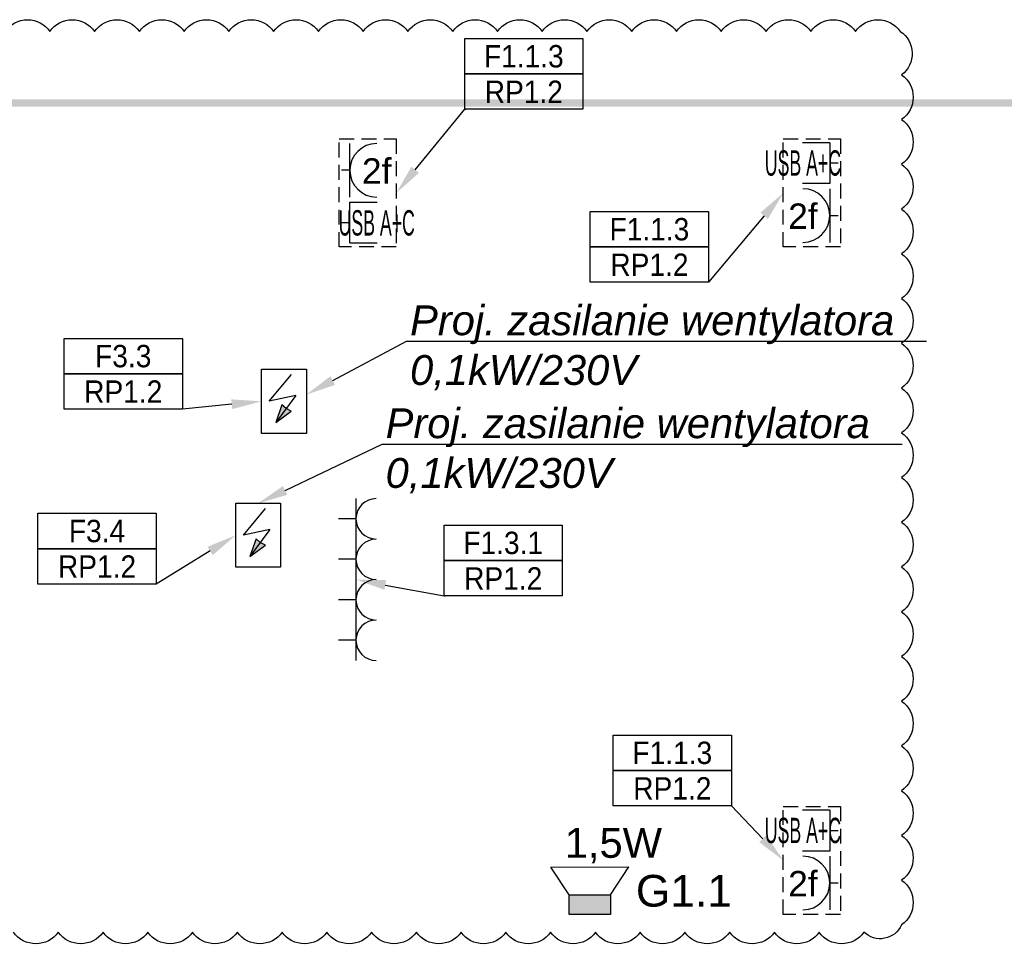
# Model space of a CAD drawing. Header units: millimetres. Extents: x 38232 to 48274, y 14703 to 20376.
# Tile 5 of 23: x 38829 to 39489, y 15696 to 16320. Entities that reach past the tile are written whole.
import ezdxf
from ezdxf import colors
from ezdxf.entities.mleader import LeaderData, LeaderLine
from ezdxf.enums import TextEntityAlignment as Align
from ezdxf.math import Vec2, Vec3

# ---------------------------------------------------------------- set-up
doc = ezdxf.new("R2010")
doc.units = ezdxf.units.MM
doc.linetypes.add('DASHED', pattern=[0.75, 0.5, -0.25])
for name, color, linetype in [('_IE_Adresy_Obwodów', 246, 'Continuous'), ('_IE_Gniazda_230V_IP20', 5, 'Continuous'), ('_IE_Opisy obwodów', 244, 'Continuous'), ('_IE_Punkty_Zasilania', 5, 'Continuous'), ('_IE_Radiowezel', 200, 'Continuous'), ('_IE_Radiowęzeł okablowanie', 190, 'Continuous'), ('_IE_REW01', 30, 'Continuous'), ('_IE_Strefy oddziaływania rozdzielnic elektrycznych', 240, 'Continuous'), ('_IE_Zestaw_PEL', 5, 'Continuous')]:
    doc.layers.add(name, color=color, linetype=linetype)
doc.styles.add('ARIAL', font='arial.ttf')
doc.styles.get("Standard").update_dxf_attribs({"font": 'ARIAL.TTF'})

# ---------------------------------------------------------------- blocks, each defined once
blk = doc.blocks.new('*U6573')
at = {"layer": '_IE_Gniazda_230V_IP20', "color": 5}
for p, q in [((-13.57, 13.57), (-13.57, -13.57)), ((-13.57, 0), (-25.33, 0))]:
    blk.add_line(p, q, dxfattribs=at)
blk.add_arc((0, 0), 13.57, 90, 270, dxfattribs=at)
at = {"layer": '_IE_Gniazda_230V_IP20', "color": 240, "style": 'ARIAL', "flags": 12}
for tag, p in [('IL', (0, 0)), ('WYS3', (59.06, 0.96))]:
    blk.add_attdef(tag, text='', height=17, dxfattribs=at).set_placement(p, align=Align.MIDDLE)
blk = doc.blocks.new('G$C06D19BF9')
at = {"layer": '_IE_Radiowezel'}
h = blk.add_hatch(color=256, dxfattribs=at)
h.dxf.hatch_style = 1
h.paths.add_polyline_path([(13.09, 13.85), (-0.02, 13.83), (0.02, -13.83), (13.13, -13.82)])
at = {"layer": '_IE_Radiowezel', "ltscale": 0.02}
for p, q in [((13.09, 13.85), (31.75, 26.18)), ((31.75, 26.18), (31.81, -26.1)), ((13.13, -13.82), (31.81, -26.1))]:
    blk.add_line(p, q, dxfattribs=at)
blk.add_lwpolyline([(13.09, 13.85), (13.13, -13.82), (0.02, -13.83), (-0.02, 13.83)], close=True, dxfattribs=at)
blk.add_lwpolyline([(13.09, 13.85), (13.13, -13.82)], dxfattribs=at)
blk = doc.blocks.new('_punkt_zasilania')
at = {"layer": '_IE_Punkty_Zasilania'}
blk.add_hatch(color=94, dxfattribs=at).paths.add_polyline_path([(9.55, 7.16), (20.02, 14.82), (16.48, 16.55), (13.76, 19.1)])
at = {"layer": '_IE_Punkty_Zasilania', "color": 5}
for p, q in [((0, 42.94), (30.1, 42.94)), ((0, 0), (0, 42.94)), ((30.1, 42.94), (30.1, 0)), ((30.1, 0), (0, 0))]:
    blk.add_line(p, q, dxfattribs=at)
at = {"layer": '_IE_Punkty_Zasilania', "color": 94}
for p, q in [((5.24, 21.47), (20.04, 39.55)), ((22.96, 25.32), (5.24, 21.47)), ((22.96, 25.32), (9.55, 7.16)), ((13.76, 19.1), (9.55, 7.16)), ((9.55, 7.16), (20.02, 14.82)), ((16.48, 16.55), (13.76, 19.1)), ((20.02, 14.82), (16.48, 16.55))]:
    blk.add_line(p, q, dxfattribs=at)
blk = doc.blocks.new('*U42561')
at = {"layer": '_IE_Zestaw_PEL', "color": 230, "linetype": 'DASHED', "ltscale": 20}
for p, q in [((-2.06, 72.48), (36.24, 72.48)), ((-2.06, 0), (-2.06, 72.48)), ((36.24, 72.48), (36.24, 0)), ((36.24, 0), (-2.06, 0))]:
    blk.add_line(p, q, dxfattribs=at)
at = {"layer": '_IE_Zestaw_PEL'}
for p, q in [((5.1, 33.39), (5.1, 69.39)), ((5.1, 51.39), (-0.54, 51.39)), ((5.1, 29.98), (23.47, 29.98)), ((5.1, 2.67), (5.1, 29.98)), ((5.1, 16.17), (-0.54, 16.17)), ((5.1, 2.67), (23.47, 2.67))]:
    blk.add_line(p, q, dxfattribs=at)
blk.add_arc((23.1, 51.39), 18, 90, 270, dxfattribs=at)
at = {"layer": '_IE_Zestaw_PEL', "color": 240, "style": 'ARIAL', "flags": 12}
for tag, p in [('G4', (23.1, 51.39)), ('L4', (23.1, 16.17))]:
    blk.add_attdef(tag, text='', height=17, dxfattribs=at).set_placement(p, align=Align.MIDDLE)
blk = doc.blocks.new('*U42562')
at = {"layer": '_IE_Zestaw_PEL', "color": 230, "linetype": 'DASHED', "ltscale": 20}
for p, q in [((-2.06, 72.48), (36.24, 72.48)), ((-2.06, 0), (-2.06, 72.48)), ((36.24, 72.48), (36.24, 0)), ((36.24, 0), (-2.06, 0))]:
    blk.add_line(p, q, dxfattribs=at)
at = {"layer": '_IE_Zestaw_PEL'}
for p, q in [((29.09, 69.81), (10.71, 69.81)), ((29.09, 69.81), (29.09, 42.51)), ((29.09, 56.31), (34.72, 56.31)), ((29.09, 42.51), (10.71, 42.51)), ((29.09, 39.09), (29.09, 3.09)), ((29.09, 21.09), (34.72, 21.09))]:
    blk.add_line(p, q, dxfattribs=at)
blk.add_arc((11.09, 21.09), 18, 270, 90, dxfattribs=at)
at = {"layer": '_IE_Zestaw_PEL', "color": 240, "style": 'ARIAL', "flags": 12}
for tag, p in [('L5', (11.09, 56.31)), ('G5', (11.09, 21.09))]:
    blk.add_attdef(tag, text='', height=17, dxfattribs=at).set_placement(p, align=Align.MIDDLE)
blk = doc.blocks.new('*U42465')
at = {"layer": '_IE_Adresy_Obwodów', "color": 7}
for points in [[(-792.5, 474.4), (0, 474.4), (0, 237.2), (-792.5, 237.2)], [(-792.5, 237.2), (0, 237.2), (0, 0), (-792.5, 0)]]:
    blk.add_lwpolyline(points, close=True, dxfattribs=at)
at = {"layer": '_IE_Adresy_Obwodów', "width": 0.9, "flags": 12}
for tag, p in [('ADRES', (-396.2, 355.8)), ('ROZDZ', (-396.2, 118.6))]:
    blk.add_attdef(tag, text='', height=150, dxfattribs=at).set_placement(p, align=Align.MIDDLE)
ml = blk.add_multileader_mtext('Standard')
ml.set_content(' ')
ml.set_leader_properties()
ml.build(insert=Vec2(0, 0))
ml.multileader.update_dxf_attribs({"arrow_head_size": 200})
ctx = ml.context
ctx.base_point, ctx.arrow_head_size, ctx.plane_origin = Vec3(-13.6, 0), 200, Vec3(553.5, 71.8)
ctx.text_align_type = 2
notes = []
notes.append((ctx, [(0, (1, 1, 0), (0, 0), (-1, 0), 8, [(0, [(530.2, 52.4), (0, 0)], 0, [])])]))
ctx.mtext.insert, ctx.mtext.alignment, ctx.mtext.flow_direction = Vec3(-10, 2), 3, 5
for ctx, leaders in notes:
    for number, flags, end, landing, length, lines in leaders:
        leader = LeaderData()
        leader.index, (leader.has_last_leader_line, leader.has_dogleg_vector, leader.attachment_direction) = number, flags
        leader.last_leader_point, leader.dogleg_vector, leader.dogleg_length = Vec3(end), Vec3(landing), length
        for number, points, colour, breaks in lines:
            line = LeaderLine()
            line.index, line.vertices, line.color, line.breaks = number, Vec3.list(points), colors.encode_raw_color(colour), breaks
            leader.lines.append(line)
        ctx.leaders.append(leader)
blk = doc.blocks.new('*U36159')
at = {"layer": '_IE_Adresy_Obwodów', "color": 7}
for points in [[(-792.5, 474.4), (0, 474.4), (0, 237.2), (-792.5, 237.2)], [(-792.5, 237.2), (0, 237.2), (0, 0), (-792.5, 0)]]:
    blk.add_lwpolyline(points, close=True, dxfattribs=at)
at = {"layer": '_IE_Adresy_Obwodów', "width": 0.9, "flags": 12}
for tag, p in [('ADRES', (-396.2, 355.8)), ('ROZDZ', (-396.2, 118.6))]:
    blk.add_attdef(tag, text='', height=150, dxfattribs=at).set_placement(p, align=Align.MIDDLE)
ml = blk.add_multileader_mtext('Standard')
ml.set_content(' ')
ml.set_leader_properties()
ml.build(insert=Vec2(0, 0))
ml.multileader.update_dxf_attribs({"arrow_head_size": 200})
ctx = ml.context
ctx.base_point, ctx.arrow_head_size, ctx.plane_origin = Vec3(-13.6, 0), 200, Vec3(553.5, 71.8)
ctx.text_align_type = 2
notes = []
notes.append((ctx, [(0, (1, 1, 0), (0, 0), (-1, 0), 8, [(0, [(533.3, 326.9), (0, 0)], 0, [])])]))
ctx.mtext.insert, ctx.mtext.alignment, ctx.mtext.flow_direction = Vec3(-10, 2), 3, 5
for ctx, leaders in notes:
    for number, flags, end, landing, length, lines in leaders:
        leader = LeaderData()
        leader.index, (leader.has_last_leader_line, leader.has_dogleg_vector, leader.attachment_direction) = number, flags
        leader.last_leader_point, leader.dogleg_vector, leader.dogleg_length = Vec3(end), Vec3(landing), length
        for number, points, colour, breaks in lines:
            line = LeaderLine()
            line.index, line.vertices, line.color, line.breaks = number, Vec3.list(points), colors.encode_raw_color(colour), breaks
            leader.lines.append(line)
        ctx.leaders.append(leader)
blk = doc.blocks.new('*U42470')
at = {"layer": '_IE_Adresy_Obwodów', "color": 7}
for points in [[(-792.5, 474.4), (0, 474.4), (0, 237.2), (-792.5, 237.2)], [(-792.5, 237.2), (0, 237.2), (0, 0), (-792.5, 0)]]:
    blk.add_lwpolyline(points, close=True, dxfattribs=at)
at = {"layer": '_IE_Adresy_Obwodów', "width": 0.9, "flags": 12}
for tag, p in [('ADRES', (-396.2, 355.8)), ('ROZDZ', (-396.2, 118.6))]:
    blk.add_attdef(tag, text='', height=150, dxfattribs=at).set_placement(p, align=Align.MIDDLE)
ml = blk.add_multileader_mtext('Standard')
ml.set_content(' ')
ml.set_leader_properties()
ml.build(insert=Vec2(0, 0))
ml.multileader.update_dxf_attribs({"arrow_head_size": 200})
ctx = ml.context
ctx.base_point, ctx.arrow_head_size, ctx.plane_origin = Vec3(-13.6, 0), 200, Vec3(553.5, 71.8)
ctx.text_align_type = 2
notes = []
notes.append((ctx, [(0, (1, 1, 0), (0, 0), (-1, 0), 8, [(0, [(501.4, 598.9), (0, 0)], 0, [])])]))
ctx.mtext.insert, ctx.mtext.alignment, ctx.mtext.flow_direction = Vec3(-10, 2), 3, 5
for ctx, leaders in notes:
    for number, flags, end, landing, length, lines in leaders:
        leader = LeaderData()
        leader.index, (leader.has_last_leader_line, leader.has_dogleg_vector, leader.attachment_direction) = number, flags
        leader.last_leader_point, leader.dogleg_vector, leader.dogleg_length = Vec3(end), Vec3(landing), length
        for number, points, colour, breaks in lines:
            line = LeaderLine()
            line.index, line.vertices, line.color, line.breaks = number, Vec3.list(points), colors.encode_raw_color(colour), breaks
            leader.lines.append(line)
        ctx.leaders.append(leader)
blk = doc.blocks.new('*U36949')
at = {"layer": '_IE_Adresy_Obwodów', "color": 7}
for points in [[(-792.5, 474.4), (0, 474.4), (0, 237.2), (-792.5, 237.2)], [(-792.5, 237.2), (0, 237.2), (0, 0), (-792.5, 0)]]:
    blk.add_lwpolyline(points, close=True, dxfattribs=at)
at = {"layer": '_IE_Adresy_Obwodów', "width": 0.9, "flags": 12}
for tag, p in [('ADRES', (-396.2, 355.8)), ('ROZDZ', (-396.2, 118.6))]:
    blk.add_attdef(tag, text='', height=150, dxfattribs=at).set_placement(p, align=Align.MIDDLE)
ml = blk.add_multileader_mtext('Standard')
ml.set_content(' ')
ml.set_leader_properties()
ml.build(insert=Vec2(0, 0))
ml.multileader.update_dxf_attribs({"arrow_head_size": 200})
ctx = ml.context
ctx.base_point, ctx.arrow_head_size, ctx.plane_origin = Vec3(-784.5, 0), 200, Vec3(-1345.9, 71.8)
notes = []
notes.append((ctx, [(0, (1, 1, 0), (-792.5, 0), (1, 0), 8, [(0, [(-1250.6, -560.6), (-792.5, 0)], 0, [])])]))
ctx.mtext.insert, ctx.mtext.flow_direction = Vec3(-782.5, 2), 5
for ctx, leaders in notes:
    for number, flags, end, landing, length, lines in leaders:
        leader = LeaderData()
        leader.index, (leader.has_last_leader_line, leader.has_dogleg_vector, leader.attachment_direction) = number, flags
        leader.last_leader_point, leader.dogleg_vector, leader.dogleg_length = Vec3(end), Vec3(landing), length
        for number, points, colour, breaks in lines:
            line = LeaderLine()
            line.index, line.vertices, line.color, line.breaks = number, Vec3.list(points), colors.encode_raw_color(colour), breaks
            leader.lines.append(line)
        ctx.leaders.append(leader)
blk = doc.blocks.new('*U42816')
at = {"layer": '_IE_Adresy_Obwodów', "color": 7}
for points in [[(-792.5, 474.4), (0, 474.4), (0, 237.2), (-792.5, 237.2)], [(-792.5, 237.2), (0, 237.2), (0, 0), (-792.5, 0)]]:
    blk.add_lwpolyline(points, close=True, dxfattribs=at)
at = {"layer": '_IE_Adresy_Obwodów', "width": 0.9, "flags": 12}
for tag, p in [('ADRES', (-396.2, 355.8)), ('ROZDZ', (-396.2, 118.6))]:
    blk.add_attdef(tag, text='', height=150, dxfattribs=at).set_placement(p, align=Align.MIDDLE)
ml = blk.add_multileader_mtext('Standard')
ml.set_content(' ')
ml.set_leader_properties()
ml.build(insert=Vec2(0, 0))
ml.multileader.update_dxf_attribs({"arrow_head_size": 200})
ctx = ml.context
ctx.base_point, ctx.arrow_head_size, ctx.plane_origin = Vec3(-784.5, 0), 200, Vec3(-1345.9, 71.8)
notes = []
notes.append((ctx, [(0, (1, 1, 0), (-792.5, 0), (1, 0), 8, [(0, [(-1383, 109.8), (-792.5, 0)], 0, [])])]))
ctx.mtext.insert, ctx.mtext.flow_direction = Vec3(-782.5, 2), 5
for ctx, leaders in notes:
    for number, flags, end, landing, length, lines in leaders:
        leader = LeaderData()
        leader.index, (leader.has_last_leader_line, leader.has_dogleg_vector, leader.attachment_direction) = number, flags
        leader.last_leader_point, leader.dogleg_vector, leader.dogleg_length = Vec3(end), Vec3(landing), length
        for number, points, colour, breaks in lines:
            line = LeaderLine()
            line.index, line.vertices, line.color, line.breaks = number, Vec3.list(points), colors.encode_raw_color(colour), breaks
            leader.lines.append(line)
        ctx.leaders.append(leader)
blk = doc.blocks.new('*U42596')
at = {"layer": '_IE_Adresy_Obwodów', "color": 7}
for points in [[(-792.5, 474.4), (0, 474.4), (0, 237.2), (-792.5, 237.2)], [(-792.5, 237.2), (0, 237.2), (0, 0), (-792.5, 0)]]:
    blk.add_lwpolyline(points, close=True, dxfattribs=at)
at = {"layer": '_IE_Adresy_Obwodów', "width": 0.9, "flags": 12}
for tag, p in [('ADRES', (-396.2, 355.8)), ('ROZDZ', (-396.2, 118.6))]:
    blk.add_attdef(tag, text='', height=150, dxfattribs=at).set_placement(p, align=Align.MIDDLE)
ml = blk.add_multileader_mtext('Standard')
ml.set_content(' ')
ml.set_leader_properties()
ml.build(insert=Vec2(0, 0))
ml.multileader.update_dxf_attribs({"arrow_head_size": 200})
ctx = ml.context
ctx.base_point, ctx.arrow_head_size, ctx.plane_origin = Vec3(-13.6, 0), 200, Vec3(553.5, 71.8)
ctx.text_align_type = 2
notes = []
notes.append((ctx, [(0, (1, 1, 0), (0, 0), (-1, 0), 8, [(0, [(347.8, -365.5), (0, 0)], 0, [])])]))
ctx.mtext.insert, ctx.mtext.alignment, ctx.mtext.flow_direction = Vec3(-10, 2), 3, 5
for ctx, leaders in notes:
    for number, flags, end, landing, length, lines in leaders:
        leader = LeaderData()
        leader.index, (leader.has_last_leader_line, leader.has_dogleg_vector, leader.attachment_direction) = number, flags
        leader.last_leader_point, leader.dogleg_vector, leader.dogleg_length = Vec3(end), Vec3(landing), length
        for number, points, colour, breaks in lines:
            line = LeaderLine()
            line.index, line.vertices, line.color, line.breaks = number, Vec3.list(points), colors.encode_raw_color(colour), breaks
            leader.lines.append(line)
        ctx.leaders.append(leader)

msp = doc.modelspace()

# ---------------------------------------------------------------- linework, layer by layer
at = {"layer": '_IE_REW01'}
msp.add_lwpolyline([(38819.39, 16311.9, -0.5206), (38849.39, 16311.9, -0.5206), (38879.39, 16311.9, -0.5206), (38909.39, 16311.9, -0.5206), (38939.39, 16311.9, -0.5206), (38969.39, 16311.9, -0.5206), (38999.39, 16311.9, -0.5206), (39029.39, 16311.9, -0.5206), (39059.39, 16311.9, -0.5206), (39089.39, 16311.9, -0.5206), (39119.39, 16311.9, -0.5206), (39149.39, 16311.9, -0.5206), (39179.39, 16311.9, -0.5206), (39209.39, 16311.9, -0.5206), (39239.39, 16311.9, -0.5206), (39269.39, 16311.9, -0.5206), (39299.39, 16311.9, -0.5206), (39329.39, 16311.9, -0.5206), (39359.39, 16311.9, -0.5206), (39389.39, 16311.9, -0.5206), (39419.39, 16311.9, -0.5206), (39420.24, 16282.76, -0.5206), (39420.24, 16252.76, -0.5206), (39420.24, 16222.76, -0.5206), (39420.24, 16192.76, -0.5206), (39420.24, 16162.76, -0.5206), (39420.24, 16132.76, -0.5206), (39420.24, 16102.76, -0.5206), (39420.24, 16072.76, -0.5206), (39420.24, 16042.76, -0.5206), (39420.24, 16012.76, -0.5206), (39420.24, 15982.76, -0.5206), (39420.24, 15952.76, -0.5206), (39420.24, 15922.76, -0.5206), (39420.24, 15892.76, -0.5206), (39420.24, 15862.76, -0.5206), (39420.24, 15832.76, -0.5206), (39420.24, 15802.76, -0.5206), (39420.24, 15772.76, -0.5206), (39420.24, 15742.76, -0.5206), (39420.24, 15712.76, -0.5206), (39395.05, 15707.95, -0.5206), (39365.05, 15707.95, -0.5206), (39335.05, 15707.95, -0.5206), (39305.05, 15707.95, -0.5206), (39275.05, 15707.95, -0.5206), (39245.05, 15707.95, -0.5206), (39215.05, 15707.95, -0.5206), (39185.05, 15707.95, -0.5206), (39155.05, 15707.95, -0.5206), (39125.05, 15707.95, -0.5206), (39095.05, 15707.95, -0.5206), (39065.05, 15707.95, -0.5206), (39035.05, 15707.95, -0.5206), (39005.05, 15707.95, -0.5206), (38975.05, 15707.95, -0.5206), (38945.05, 15707.95, -0.5206), (38915.05, 15707.95, -0.5206), (38885.05, 15707.95, -0.5206), (38855.05, 15707.95, -0.5206), (38825.05, 15707.95, -0.5206)], format="xyb", dxfattribs=at)
at = {"layer": '_IE_Strefy oddziaływania rozdzielnic elektrycznych', "linetype": 'DASHED', "ltscale": 10, "const_width": 5}
msp.add_lwpolyline([(38272.3, 16263.81), (44122.3, 16263.81), (44122.3, 14740.81), (38272.3, 14740.81)], close=True, dxfattribs=at)

# ---------------------------------------------------------------- block references
at = {"rotation": 90}
msp.add_blockref('G$C06D19BF9', (39211.3, 15719.81), dxfattribs=at)
at = {"layer": '_IE_Adresy_Obwodów', "xscale": 0.1, "yscale": 0.1, "zscale": 0.1}
for name, p, values in [('*U36949', (39206.67, 16259.63), {'ADRES': 'F1.1.3', 'ROZDZ': 'RP1.2'}), ('*U42470', (39290.86, 16143.67), {'ADRES': 'F1.1.3', 'ROZDZ': 'RP1.2'}), ('*U42465', (38938.19, 16058.6), {'ADRES': 'F3.3', 'ROZDZ': 'RP1.2'}), ('*U36159', (38920.61, 15941.32), {'ADRES': 'F3.4', 'ROZDZ': 'RP1.2'}), ('*U42816', (39192.86, 15933.36), {'ADRES': 'F1.3.1', 'ROZDZ': 'RP1.2'}), ('*U42596', (39306.21, 15792.6), {'ADRES': 'F1.1.3', 'ROZDZ': 'RP1.2'})]:
    msp.add_blockref(name, p, dxfattribs=at).add_auto_attribs(values)
at = {"layer": '_IE_Gniazda_230V_IP20'}
for p in [(39068.13, 15985.05), (39068.13, 15957.91), (39068.13, 15930.77), (39068.13, 15903.62)]:
    msp.add_blockref('*U6573', p, dxfattribs=at)
at = {"layer": '_IE_Punkty_Zasilania'}
for p in [(38991.2, 16042.37), (38973.94, 15952.54)]:
    msp.add_blockref('_punkt_zasilania', p, dxfattribs=at)
at = {"layer": '_IE_Zestaw_PEL'}
ref = msp.add_blockref('*U42561', (39045.36, 16167.32), dxfattribs=at)
ref.add_attrib('L4', 'USB A+C', dxfattribs={"color": 240, "height": 17, "style": 'ARIAL', "width": 0.5, "flags": 12}).set_placement((39068.46, 16183.5), align=Align.MIDDLE)
ref.add_attrib('G4', '2f', dxfattribs={"color": 240, "height": 17, "style": 'ARIAL', "flags": 12}).set_placement((39068.46, 16218.72), align=Align.MIDDLE)
ref = msp.add_blockref('*U42562', (39343.06, 16167.32), dxfattribs=at)
ref.add_attrib('L5', 'USB A+C', dxfattribs={"color": 240, "height": 17, "style": 'ARIAL', "width": 0.5, "flags": 12}).set_placement((39354.14, 16223.64), align=Align.MIDDLE)
ref.add_attrib('G5', '2f', dxfattribs={"color": 240, "height": 17, "style": 'ARIAL', "flags": 12}).set_placement((39354.14, 16188.42), align=Align.MIDDLE)
ref = msp.add_blockref('*U42562', (39343.06, 15719.81), dxfattribs=at)
ref.add_attrib('L5', 'USB A+C', dxfattribs={"color": 240, "height": 17, "style": 'ARIAL', "width": 0.5, "flags": 12}).set_placement((39354.14, 15776.12), align=Align.MIDDLE)
ref.add_attrib('G5', '2f', dxfattribs={"color": 240, "height": 17, "style": 'ARIAL', "flags": 12}).set_placement((39354.14, 15740.9), align=Align.MIDDLE)

# ---------------------------------------------------------------- texts
at = {"layer": '_IE_Radiowezel', "insert": (39194.51, 15777.79), "char_height": 20, "width": 103.8917, "attachment_point": 1, "style": 'ARIAL'}
msp.add_mtext('1,5W', dxfattribs=at)
at = {"layer": '_IE_Radiowęzeł okablowanie', "insert": (39242.18, 15746.3), "char_height": 17, "width": 908.1112, "attachment_point": 1}
msp.add_mtext('{\\H1.25x;G1.1}', dxfattribs=at)

# ---------------------------------------------------------------- leaders
at = {"layer": '_IE_Opisy obwodów'}
ml = msp.add_multileader_mtext('Standard', dxfattribs=at)
ml.set_content('{\\fArial|b0|i1|c238|p34;Proj. zasilanie wentylatora \\P0,1kW/230V}', color=256)
ml.set_leader_properties()
ml.build(insert=Vec2(0, 0))
ml.multileader.update_dxf_attribs({"text_left_attachment_type": 6, "text_right_attachment_type": 6, "dogleg_length": 0.36, "arrow_head_size": 20})
ctx = ml.context
ctx.base_point, ctx.char_height, ctx.arrow_head_size, ctx.plane_origin = Vec3(39088.81, 16104.13), 20, 20, Vec3(39129.83, 15475.38)
ctx.left_attachment, ctx.right_attachment = 6, 6
notes = []
notes.append((ctx, [(0, (1, 1, 0), (39088.45, 16104.13), (1, 0), 0.36, [(0, [(39021.3, 16068.34), (39088.45, 16104.13)], 0, [])])]))
ctx.mtext.insert, ctx.mtext.flow_direction = Vec3(39090.81, 16128.17), 5
ml = msp.add_multileader_mtext('Standard', dxfattribs=at)
ml.set_content('{\\fArial|b0|i1|c238|p34;Proj. zasilanie wentylatora \\P0,1kW/230V}', color=256)
ml.set_leader_properties()
ml.build(insert=Vec2(0, 0))
ml.multileader.update_dxf_attribs({"text_left_attachment_type": 6, "text_right_attachment_type": 6, "dogleg_length": 0.36, "arrow_head_size": 20})
ctx = ml.context
ctx.base_point, ctx.char_height, ctx.arrow_head_size, ctx.plane_origin = Vec3(39072.44, 16035.1), 20, 20, Vec3(39094.25, 15385.55)
ctx.left_attachment, ctx.right_attachment = 6, 6
notes.append((ctx, [(0, (1, 1, 0), (39072.08, 16035.1), (1, 0), 0.36, [(0, [(38988.98, 15995.48), (39072.08, 16035.1)], 0, [])])]))
ctx.mtext.insert, ctx.mtext.flow_direction = Vec3(39074.44, 16059.14), 5
for ctx, leaders in notes:
    for number, flags, end, landing, length, lines in leaders:
        leader = LeaderData()
        leader.index, (leader.has_last_leader_line, leader.has_dogleg_vector, leader.attachment_direction) = number, flags
        leader.last_leader_point, leader.dogleg_vector, leader.dogleg_length = Vec3(end), Vec3(landing), length
        for number, points, colour, breaks in lines:
            line = LeaderLine()
            line.index, line.vertices, line.color, line.breaks = number, Vec3.list(points), colors.encode_raw_color(colour), breaks
            leader.lines.append(line)
        ctx.leaders.append(leader)

doc.saveas('drawing.dxf')
